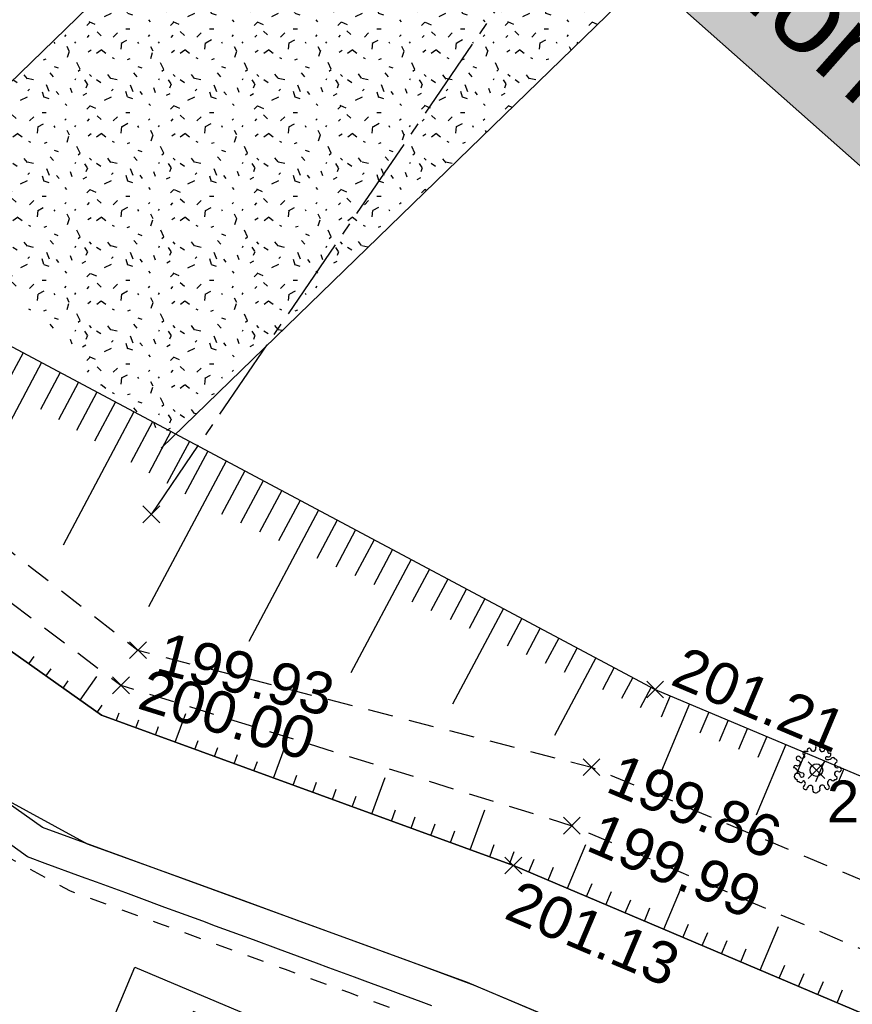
# Model space of a CAD drawing. Extents: x 1616800 to 1632437, y 2248456 to 2251974.
# Tile 131 of 256: x 1617706 to 1617726, y 2251672 to 2251696. Entities that reach past the tile are written whole.
import ezdxf
from ezdxf.enums import TextEntityAlignment as Align

# ---------------------------------------------------------------- set-up
doc = ezdxf.new("R2010")
doc.units = 0
doc.header["$LTSCALE"] = 2
doc.header["$PDMODE"] = 3
doc.header["$PDSIZE"] = 0.2
for name, pattern in [('Cadastre', [1.4499999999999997, 1, -0.15, 0.15, -0.15]), ('CONTINU', [0]), ('FOSSE', [0.5, 0.3, -0.2]), ('Grille', [0.4, 0.2, -0.2])]:
    doc.linetypes.add(name, pattern=pattern)
doc.layers.get('0').update_dxf_attribs({"linetype": 'CONTINUOUS'})
for name, color, linetype in [('0000-VALORIS-NOUE DERIV BASSIN', 7, 'CONTINUOUS'), ('0000-VALORIS-NOUE DERIV BASSIN EAU MAX RETENTION', 140, 'CONTINUOUS'), ('02-PAP-EP TEXTE POUR 2000°', 3, 'CONTINUOUS'), ('X-PTS TOPO-TEXTE TOPOALT', 8, 'CONTINUOUS'), ('X-PTS TOPO-TOPOPOINT', 8, 'CONTINUOUS'), ('Y-FDP TOPO-CADASTRE', 11, 'Cadastre'), ('Y-FDP TOPO-TOP_AXE_FOSSE', 8, 'CONTINUOUS'), ('Y-FDP TOPO-TOP_BARBULE', 8, 'CONTINUOUS'), ('Y-FDP TOPO-TOP_TALUS', 8, 'CONTINUOUS'), ('Y-FDP TOPO-TOP_VEGETATION', 8, 'CONTINUOUS'), ('Y-FDP TOPO-TOP_VEGETATION_symb', 8, 'CONTINUOUS')]:
    doc.layers.add(name, color=color, linetype=linetype)
doc.styles.get("Standard").update_dxf_attribs({"font": 'arial.ttf'})
doc.styles.add('TIME', font='times.ttf')

# ---------------------------------------------------------------- blocks, each defined once
blk = doc.blocks.new('TCPOINT')
at = {"color": 0}
blk.add_point((0, 0), dxfattribs=at)
at = {"layer": 'X-PTS TOPO-TEXTE TOPOALT'}
blk.add_attdef('ALT', text='', height=0.75, dxfattribs=at).set_placement((0.25, -0.25), align=Align.TOP_LEFT)
blk = doc.blocks.new('TCPOINT_C')
at = {"color": 0}
blk.add_point((0, 0), dxfattribs=at)
at = {"layer": 'X-PTS TOPO-TEXTE TOPOALT'}
blk.add_attdef('ALT', text='', height=0.75, dxfattribs=at).set_placement((0.5, 0.09), align=Align.MIDDLE_LEFT)
blk = doc.blocks.new('TCPOINT_2')
at = {"color": 0}
blk.add_point((0, 0), dxfattribs=at)
at = {"layer": 'X-PTS TOPO-TEXTE TOPOALT'}
blk.add_attdef('ALT', (0.25, 0.25), '', height=0.75, dxfattribs=at)
blk = doc.blocks.new('Arbre composé')
for centre, major_axis, ratio, start_param, end_param in [((-0.2896136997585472, 0.7935641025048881), (0.05432864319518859, 0.05432864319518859), 0.9999999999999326, 6.271119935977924, 9.712496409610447), ((-0.1280382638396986, 0.8559522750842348), (0.07562633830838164, 0.07562633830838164), 0.9999999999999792, 2.437810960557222, 4.160138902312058), ((-0.1280382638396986, 0.8559522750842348), (-0.07562633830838, 0.07562633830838), 0.9999999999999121, 2.589342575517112, 4.311670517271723), ((0.05250115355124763, 0.9290434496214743), (-0.06209929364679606, 0.06209929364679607), 0.9999999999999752, -0.8140494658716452, 1.170077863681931), ((0.05250115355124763, 0.9290434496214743), (0.062099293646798, 0.062099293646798), 0.999999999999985, 5.055804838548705, 7.039932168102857), ((0.2285577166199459, 0.8457325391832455), (-0.07562633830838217, 0.07562633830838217), 0.999999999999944, 0.343415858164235, 2.065743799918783), ((0.2285577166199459, 0.8457325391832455), (0.07562633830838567, 0.07562633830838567), 0.9999999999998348, 3.636540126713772, 5.358868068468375), ((0.366145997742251, 0.7505291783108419), (0.0610980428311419, 0.0610980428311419), 0.9999999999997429, 5.442006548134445, 7.443817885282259), ((-0.7195957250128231, 0.4692887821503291), (-0.06209929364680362, 0.06209929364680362), 0.9999999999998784, 0.261799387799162, 2.245926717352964), ((-0.7195957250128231, 0.4692887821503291), (-0.0620992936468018, 0.0620992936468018), 0.9999999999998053, 4.560857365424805, 6.544984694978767), ((-0.5626585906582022, 0.5846462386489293), (-0.07562633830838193, 0.07562633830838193), 0.9999999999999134, 1.419264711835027, 3.141592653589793), ((-0.447301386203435, 0.665506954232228), (-0.0620992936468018, 0.0620992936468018), 0.9999999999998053, -0.2617993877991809, 1.722327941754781), ((-0.4996294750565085, 0.550957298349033), (-0.0309633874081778, 0.0309633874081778), 0.999999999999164, 2.648001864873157, 5.490599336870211), ((-0.4400180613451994, 0.4013688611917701), (-0.2432619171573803, 0.2432619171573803), 0.9999999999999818, -1.122310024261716, -0.6360336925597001), ((0.4192620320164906, 0.4763941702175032), (-0.0438989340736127, 0.04389893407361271), 0.999999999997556, -1.123055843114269, 1.960792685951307), ((0.4545607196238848, 0.6468364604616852), (0.1620290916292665, 0.1620290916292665), 0.9999999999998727, 3.648866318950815, 4.555850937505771), ((0.4787964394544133, 0.6239062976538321), (-0.06865841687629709, 0.06865841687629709), 0.9999999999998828, 1.94323357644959, 4.662706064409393), ((0.5088452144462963, 0.7299753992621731), (0.0414231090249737, 0.0414231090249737), 0.9999999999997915, 2.084224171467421, 4.724816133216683), ((0.6601103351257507, 0.4095148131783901), (0.0620992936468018, 0.0620992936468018), 0.9999999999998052, 6.021385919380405, 8.005513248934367), ((0.7211339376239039, 0.3501887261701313), (-0.0737692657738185, 0.07376926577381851), 0.9999999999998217, 3.5456026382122, 5.353199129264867), ((-0.8192626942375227, 0.09732747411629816), (0.06209929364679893, 0.06209929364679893), 0.9999999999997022, 0.3720671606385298, 2.356194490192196), ((-0.923614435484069, -0.06238839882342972), (-0.1135394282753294, 0.1135394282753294), 0.9999999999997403, 4.443451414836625, 5.394657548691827), ((-0.7410300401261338, 0.2756984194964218), (-0.07562633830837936, 0.07562633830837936), 0.9999999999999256, 1.942863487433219, 3.665191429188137), ((-0.5037432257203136, 0.2468195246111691), (-0.2563195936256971, 0.2563195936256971), 0.9999999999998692, 1.472466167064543, 2.237887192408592), ((-0.7410300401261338, 0.2756984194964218), (0.07562633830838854, 0.07562633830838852), 0.9999999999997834, 5.235987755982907, 6.95831569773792), ((0, 0), (0.1767766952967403, 0.1767766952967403), 0.9999999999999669, 5.497787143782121, 11.78097245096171), ((0.8297325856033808, 0.2050560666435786), (-0.07562633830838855, 0.07562633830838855), 0.9999999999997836, -0.6751303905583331, 1.047197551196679), ((0.8297325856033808, 0.2050560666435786), (0.07562633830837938, 0.07562633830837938), 0.9999999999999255, 2.617993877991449, 4.340321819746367), ((0.9079657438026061, 0.02668461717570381), (0.06209929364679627, 0.06209929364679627), 0.9999999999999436, 5.49778714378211, 7.481914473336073), ((0.9079657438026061, 0.02668461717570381), (-0.06209929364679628, 0.06209929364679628), 0.9999999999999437, 1.942863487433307, 3.92699081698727), ((-0.7606958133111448, -0.2496649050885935), (-0.08673050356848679, 0.08673050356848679), 0.9999999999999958, 3.94773854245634, 8.650944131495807), ((-0.7286505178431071, -0.4091555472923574), (-0.03387803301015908, 0.03387803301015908), 0.9999999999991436, -0.09187731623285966, 2.941892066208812), ((-0.5739883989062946, -0.1926381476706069), (0.05947448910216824, 0.05947448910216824), 0.9999999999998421, 3.060826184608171, 6.736018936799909), ((0.5468065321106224, -0.4540595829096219), (-0.05650045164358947, 0.05650045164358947), 0.9999999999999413, -1.346849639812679, 0.6690354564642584), ((0.6601103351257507, -0.3344085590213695), (-0.0620992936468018, 0.0620992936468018), 0.9999999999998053, 1.419264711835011, 3.403392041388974), ((0.8297325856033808, -0.1516863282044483), (0.07562633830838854, 0.07562633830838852), 0.9999999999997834, 2.094395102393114, 3.816723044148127), ((0.8297325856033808, -0.1516863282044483), (-0.07562633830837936, 0.07562633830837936), 0.9999999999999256, -1.198729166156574, 0.5235987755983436), ((0.7385098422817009, -0.291945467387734), (0.06109804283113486, 0.06109804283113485), 0.9999999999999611, 3.899861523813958, 5.901672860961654), ((-0.6248838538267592, -0.4073668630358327), (-0.06209929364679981, 0.06209929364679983), 0.9999999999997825, 1.280345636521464, 3.264472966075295), ((-0.5118802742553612, -0.462955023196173), (0.03096338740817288, 0.03096338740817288), 0.9999999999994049, 5.760943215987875, 8.6035406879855), ((-0.4365467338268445, -0.6851705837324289), (0.06209929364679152, 0.06209929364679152), 0.9999999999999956, 1.390613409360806, 3.374740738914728), ((-0.547361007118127, -0.5249931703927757), (0.07562633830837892, 0.07562633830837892), 0.9999999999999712, 4.532206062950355, 6.254534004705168), ((-0.4365467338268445, -0.6851705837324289), (0.06209929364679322, 0.06209929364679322), 0.9999999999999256, 3.374740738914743, 5.358868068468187), ((-0.2436498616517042, -0.7121419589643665), (0.07562633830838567, 0.07562633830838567), 0.9999999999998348, 0.4949474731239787, 2.217275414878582), ((-0.2436498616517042, -0.7121419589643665), (-0.07562633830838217, 0.07562633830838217), 0.999999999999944, 3.485008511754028, 5.207336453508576), ((-0.06759328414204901, -0.7954523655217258), (0.062099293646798, 0.062099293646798), 0.999999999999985, 1.914212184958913, 3.898339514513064), ((0.05575071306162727, -0.7770127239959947), (-0.06209929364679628, 0.06209929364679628), 0.9999999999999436, 2.356194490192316, 4.34032181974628), ((0.2341214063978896, -0.6987795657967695), (-0.07562633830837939, 0.07562633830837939), 0.9999999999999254, -0.523598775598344, 1.198729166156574), ((0.2341214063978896, -0.6987795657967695), (0.07562633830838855, 0.07562633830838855), 0.9999999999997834, 5.608054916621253, 7.330382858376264), ((0.4277120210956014, -0.6773465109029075), (-0.06209929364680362, 0.06209929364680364), 0.9999999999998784, 0.8956659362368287, 2.879793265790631), ((0.5430692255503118, -0.5204088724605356), (-0.07562633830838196, 0.07562633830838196), 0.9999999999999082, 0, 1.722327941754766), ((0.4277120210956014, -0.6773465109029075), (-0.0620992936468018, 0.0620992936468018), 0.9999999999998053, 2.879793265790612, 4.863920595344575), ((-0.01787823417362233, -0.8008669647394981), (0.06896757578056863, 0.06896757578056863), 0.9999999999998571, 3.361879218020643, 4.78249034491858)]:
    blk.add_ellipse(centre, major_axis=major_axis, ratio=ratio, start_param=start_param, end_param=end_param)

msp = doc.modelspace()

# ---------------------------------------------------------------- hatches: boundary and pattern name
at = {"layer": 'Y-FDP TOPO-TOP_VEGETATION'}
h = msp.add_hatch(dxfattribs=at)
h.set_pattern_fill('HAIE', color=256, scale=2)
h.set_pattern_definition([(109.29004622, (1.40212, 0.0074318), (-12.00000000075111, 34.00000000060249), [0.120678, -42.2585622]), (161.565051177, (0.8664, 1.825), (-2.000000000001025, 2.721489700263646e-12), [0.12626, -6.19829532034]), (106.927513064, (0.7466, 1.865), (-7.999999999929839, 26.00000000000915), [0.13692, -47.9463411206]), (111.250505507, (0.8720399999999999, 0), (-3.999999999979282, 10.00000000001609), [0.17299, -38.4534258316]), (28.4429286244, (0.6042, 1.1642), (21.99999999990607, 11.99999999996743), [0.15552, -54.43385625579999]), (83.65980825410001, (0.587, 1.0104), (-5.666855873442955e-13, 2.000000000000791), [0.15476, -17.95601027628]), (28.07248693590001, (1.6701, 1.9105), (26.00000000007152, 14.0000000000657), [0.096834, -33.903166]), (69.44395478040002, (1.7556, 0.09287999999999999), (2.000000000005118, 6.000000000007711), [0.09739999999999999, -16.99060749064]), (122.905242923, (1.784, 0.18408), (-4.000000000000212, 5.999999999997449), [0.1153, -40.3816134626]), (135, (1.8809, 0.3607), (-2.00000000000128, 2.220446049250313e-16), [0.072554, -2.75587312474]), (156.250505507, (1.9892, 1.5972), (-31.99999999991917, 14.00000000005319), [0.15574, -54.470261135]), (45, (1.76696, 1.58004), (2.220446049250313e-16, 2.00000000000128), [0.112844, -2.71558312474]), (48.3664606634, (1.784, 1.2952), (14.00000000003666, 16.00000000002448), [0.06856, -24.0146291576]), (34.6951535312, (1.7954, 0.9420000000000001), (19.99999999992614, 13.99999999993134), [0.09009999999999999, -31.5326766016]), (128.290163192, (1.1, 1.9276), (-7.999999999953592, 10.0000000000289), [0.09224, -48.3226337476]), (72.2553283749, (1.3052, 0.8222), (14.00000000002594, 43.99999999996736), [0.14956, -52.34805899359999]), (115.346175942, (1.3508, 0.9646), (-2.000000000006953, 4.00000000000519), [0.11984, -41.92775208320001]), (115.016893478, (1.6076, 0.5318), (-1.999999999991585, 4.000000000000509), [0.17592, -32.9299707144]), (41.1859251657, (1.5618, 0.4918), (2.000000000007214, 2.000000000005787), [0.06054, -21.1997516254]), (63.4349488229, (1.48768, 0.28088), (7.683853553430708e-13, 2.000000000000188), [0.038226, -4.433909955]), (131.185925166, (0.9746, 0.355), (-2.000000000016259, 1.999999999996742), [0.12114, -21.1391516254]), (159.44395478, (1.08862, 0.56006), (-5.999999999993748, 2.000000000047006), [0.09740399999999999, -16.99060349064]), (19.7988763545, (0.7466, 0.7652), (21.99999999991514, 7.999999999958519), [0.06677999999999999, -53.0745410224]), (116.565051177, (1.00886, 1.14702), (-1.999999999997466, 2.00000000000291), [0.038226, -4.433909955]), (45, (1.24246, 1.31794), (2.220446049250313e-16, 2.00000000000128), [0.04837, -2.78005712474]), (56.30993247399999, (1.48188, 1.15838), (1.999999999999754, 3.999999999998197), [0.041158, -7.16994455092]), (131.185925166, (1.2882, 1.6656), (-2.000000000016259, 1.999999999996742), [0.06062000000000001, -21.1996716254]), (0, (0.7, 1.5), (0, 2), [0.1, -1.9]), (146.309932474, (0.10246, 0.2126), (-3.999999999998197, 1.999999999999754), [0.12314, -7.08796255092]), (143.130102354, (0.2222, 0.9133600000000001), (-5.999999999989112, 4.000000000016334), [0.142448, -9.857552]), (36.3843518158, (0, 0.91912), (7.999999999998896, 5.999999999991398), [0.134434, -47.06726088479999]), (136.73570459, (0.108186, 1.33496), (-32.00000000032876, 29.9999999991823), [0.133152, -46.55731811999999]), (25.70995378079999, (0.188, 1.7966), (3.999999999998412, 1.99999999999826), [0.18352, -59.749776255]), (127.405356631, (0.3418, 0.315), (-19.99999999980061, 26.00000000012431), [0.122, -42.679869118]), (45, (0.35894, 0.018788), (2.220446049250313e-16, 2.00000000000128), [0.056422, -2.77200512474]), (153.434948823, (0.42738, 0.7823399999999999), (-2.000000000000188, -2.722044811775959e-12), [0.05086999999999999, -4.421265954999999]), (167.471192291, (0.4958, 0.2808), (-10.00000000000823, 1.999999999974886), [0.15776, -18.28132891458]), (45, (0.4, 1.3), (2.220446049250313e-16, 2.00000000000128), [0.141422, -2.68700512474])])
h.paths.add_polyline_path([(1617722.666557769, 2251698.222247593), (1617716.556597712, 2251704.519002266), (1617703.443597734, 2251691.795002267), (1617709.55355779, 2251685.498247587)])

# ---------------------------------------------------------------- linework, layer by layer
at = {"layer": 'Y-FDP TOPO-CADASTRE', "elevation": 202.03, "flags": 128}
for points in [[(1617709.320443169, 2251683.914207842), (1617736.723033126, 2251723.99980919), (1617754.396131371, 2251749.852719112), (1617754.66924567, 2251750.252241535)], [(1617709.320443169, 2251683.914207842), (1617709.319392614, 2251683.915023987)]]:
    msp.add_lwpolyline(points, dxfattribs=at)
at = {"layer": 'Y-FDP TOPO-TOP_BARBULE'}
for p, q in [((1617706.254567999, 2251687.771652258), (1617705.804616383, 2251686.926380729)), ((1617706.69593076, 2251687.536707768), (1617705.163765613, 2251684.658408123)), ((1617707.137293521, 2251687.301763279), (1617706.667946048, 2251686.42005502)), ((1617707.578656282, 2251687.06681879), (1617707.099610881, 2251686.166892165)), ((1617708.020019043, 2251686.831874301), (1617707.531275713, 2251685.913729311)), ((1617708.461381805, 2251686.596929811), (1617707.962940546, 2251685.660566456)), ((1617708.902744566, 2251686.361985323), (1617707.208947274, 2251683.180046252)), ((1617709.344107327, 2251686.127040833), (1617708.826270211, 2251685.154240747)), ((1617709.785470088, 2251685.892096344), (1617709.257935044, 2251684.901077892)), ((1617710.22683285, 2251685.657151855), (1617709.689599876, 2251684.647915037)), ((1617710.668195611, 2251685.422207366), (1617710.121264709, 2251684.394752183)), ((1617711.109558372, 2251685.187262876), (1617709.254128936, 2251681.70168438)), ((1617711.550921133, 2251684.952318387), (1617710.995741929, 2251683.909368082)), ((1617711.992283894, 2251684.717373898), (1617711.450731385, 2251683.700022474)), ((1617712.433646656, 2251684.482429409), (1617711.905720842, 2251683.490676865)), ((1617712.875009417, 2251684.24748492), (1617712.360710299, 2251683.281331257)), ((1617713.316372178, 2251684.01254043), (1617711.647464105, 2251680.877357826)), ((1617713.757734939, 2251683.777595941), (1617713.270689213, 2251682.862640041)), ((1617714.199097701, 2251683.542651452), (1617713.72567867, 2251682.653294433)), ((1617714.640460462, 2251683.307706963), (1617714.180668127, 2251682.443948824)), ((1617715.081823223, 2251683.072762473), (1617714.635657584, 2251682.234603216)), ((1617715.523185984, 2251682.837817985), (1617714.081389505, 2251680.129283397)), ((1617715.964548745, 2251682.602873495), (1617715.545636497, 2251681.815912)), ((1617716.405911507, 2251682.367929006), (1617716.000625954, 2251681.606566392)), ((1617716.847274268, 2251682.132984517), (1617716.455615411, 2251681.397220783)), ((1617717.288637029, 2251681.898040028), (1617716.910604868, 2251681.187875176)), ((1617717.72999979, 2251681.663095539), (1617716.515314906, 2251679.381208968)), ((1617718.171362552, 2251681.428151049), (1617717.820583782, 2251680.769183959)), ((1617718.612725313, 2251681.19320656), (1617718.275573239, 2251680.559838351)), ((1617719.054088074, 2251680.958262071), (1617718.730562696, 2251680.350492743)), ((1617719.495450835, 2251680.723317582), (1617719.185552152, 2251680.141147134)), ((1617706.392381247, 2251680.341002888), (1617706.51914861, 2251680.520105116)), ((1617719.936813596, 2251680.488373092), (1617718.949240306, 2251678.633134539)), ((1617706.800497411, 2251680.052140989), (1617706.925340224, 2251680.228524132)), ((1617720.378176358, 2251680.253428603), (1617720.095531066, 2251679.722455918)), ((1617707.208613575, 2251679.763279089), (1617707.331531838, 2251679.936943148)), ((1617707.616729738, 2251679.47441719), (1617708.020042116, 2251680.044233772)), ((1617720.819539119, 2251680.018484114), (1617720.550520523, 2251679.51311031)), ((1617721.26090188, 2251679.783539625), (1617720.99946187, 2251679.292402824)), ((1617721.717391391, 2251679.580414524), (1617721.503619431, 2251679.072496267)), ((1617708.024845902, 2251679.18555529), (1617708.143915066, 2251679.353781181)), ((1617722.178237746, 2251679.386454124), (1617721.466203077, 2251677.694672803)), ((1617708.479568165, 2251678.985661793), (1617708.548778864, 2251679.175765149)), ((1617708.949399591, 2251678.814610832), (1617709.020562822, 2251679.010077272)), ((1617709.889062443, 2251678.472508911), (1617710.139290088, 2251679.159817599)), ((1617722.639084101, 2251679.192493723), (1617722.42563526, 2251678.685343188)), ((1617723.099930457, 2251678.998533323), (1617722.886643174, 2251678.49176665)), ((1617709.419231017, 2251678.643559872), (1617709.492346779, 2251678.844389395)), ((1617723.560776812, 2251678.804572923), (1617723.347651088, 2251678.298190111)), ((1617710.358893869, 2251678.30145795), (1617710.435914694, 2251678.51301364)), ((1617724.021623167, 2251678.610612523), (1617723.808659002, 2251678.104613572)), ((1617710.828725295, 2251678.13040699), (1617710.907698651, 2251678.347325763)), ((1617712.238219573, 2251677.617254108), (1617712.520989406, 2251678.393947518)), ((1617724.482469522, 2251678.416652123), (1617723.773127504, 2251676.731268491)), ((1617711.298556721, 2251677.95935603), (1617711.379482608, 2251678.181637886)), ((1617724.943315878, 2251678.222691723), (1617724.730674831, 2251677.717460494)), ((1617725.404162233, 2251678.028731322), (1617725.191682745, 2251677.523883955)), ((1617711.768388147, 2251677.788305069), (1617711.851266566, 2251678.015950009)), ((1617725.865008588, 2251677.834770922), (1617725.65269066, 2251677.330307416)), ((1617712.708050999, 2251677.446203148), (1617712.79483448, 2251677.684574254)), ((1617714.587376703, 2251676.761999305), (1617714.902688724, 2251677.628077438)), ((1617713.177882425, 2251677.275152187), (1617713.266618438, 2251677.518886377)), ((1617713.647713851, 2251677.104101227), (1617713.738402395, 2251677.3531985)), ((1617714.117545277, 2251676.933050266), (1617714.210186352, 2251677.187510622)), ((1617715.057208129, 2251676.590948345), (1617715.153754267, 2251676.856134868)), ((1617716.936533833, 2251675.906744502), (1617717.284388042, 2251676.862207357)), ((1617715.527039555, 2251676.419897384), (1617715.625538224, 2251676.690446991)), ((1617715.996870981, 2251676.248846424), (1617716.097322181, 2251676.524759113)), ((1617716.466702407, 2251676.077795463), (1617716.569106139, 2251676.359071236)), ((1617717.406365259, 2251675.735693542), (1617717.512674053, 2251676.027695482)), ((1617719.259097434, 2251674.983939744), (1617719.702137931, 2251676.029055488)), ((1617717.876196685, 2251675.564642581), (1617717.984458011, 2251675.862007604)), ((1617718.338407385, 2251675.374234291), (1617718.466580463, 2251675.676589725)), ((1617718.79875241, 2251675.179087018), (1617718.931592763, 2251675.492452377)), ((1617719.719442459, 2251674.78879247), (1617719.852274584, 2251675.102138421)), ((1617721.560822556, 2251674.008203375), (1617722.002529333, 2251675.050172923)), ((1617720.179787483, 2251674.593645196), (1617720.312539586, 2251674.906802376)), ((1617720.640132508, 2251674.398497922), (1617720.772804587, 2251674.71146633)), ((1617721.100477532, 2251674.203350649), (1617721.233069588, 2251674.516130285)), ((1617722.021167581, 2251673.813056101), (1617722.153599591, 2251674.125458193)), ((1617723.862547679, 2251673.032467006), (1617724.302920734, 2251674.071290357)), ((1617722.481512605, 2251673.617908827), (1617722.613864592, 2251673.930122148)), ((1617722.94185763, 2251673.422761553), (1617723.074129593, 2251673.734786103)), ((1617723.402202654, 2251673.22761428), (1617723.534394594, 2251673.539450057)), ((1617724.322892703, 2251672.837319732), (1617724.454924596, 2251673.148777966)), ((1617724.783237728, 2251672.642172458), (1617724.915189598, 2251672.95344192)), ((1617725.243582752, 2251672.447025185), (1617725.375454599, 2251672.758105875)), ((1617725.703927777, 2251672.251877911), (1617725.8357196, 2251672.562769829))]:
    msp.add_line(p, q, dxfattribs=at)
at = {"layer": 'Y-FDP TOPO-TOP_VEGETATION', "elevation": 201.34, "flags": 128}
for points in [[(1617716.556597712, 2251704.519002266), (1617703.443597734, 2251691.795002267)], [(1617722.666557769, 2251698.222247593), (1617709.55355779, 2251685.498247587)]]:
    msp.add_lwpolyline(points, dxfattribs=at)

# ---------------------------------------------------------------- block references
at = {"layer": 'X-PTS TOPO-TOPOPOINT', "rotation": 331.2218633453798}
msp.add_blockref('TCPOINT', (1617709.318743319, 2251683.914188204), dxfattribs=at)
at = {"layer": 'X-PTS TOPO-TOPOPOINT'}
ref = msp.add_blockref('TCPOINT_C', (1617708.999597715, 2251680.668002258, 199.93), dxfattribs=dict(at, rotation=345.5588199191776))
ref.add_attrib('ALT', '199.93', dxfattribs={"layer": 'X-PTS TOPO-TEXTE TOPOALT', "height": 1, "rotation": 345.5588199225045}).set_placement((1617709.506244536, 2251680.630465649, 199.93), align=Align.MIDDLE_LEFT)
ref = msp.add_blockref('TCPOINT_2', (1617721.359597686, 2251679.731002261, 201.21), dxfattribs=dict(at, rotation=337.1748128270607))
ref.add_attrib('ALT', '201.21', (1617721.687001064, 2251679.864445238, 201.21), dxfattribs={"layer": 'X-PTS TOPO-TEXTE TOPOALT', "height": 1, "rotation": 337.1748127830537})
ref = msp.add_blockref('TCPOINT_C', (1617708.593597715, 2251679.832002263, 200), dxfattribs=dict(at, rotation=342.7180704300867))
ref.add_attrib('ALT', '200.00', dxfattribs={"layer": 'X-PTS TOPO-TEXTE TOPOALT', "height": 1, "rotation": 342.7180705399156}).set_placement((1617709.097761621, 2251679.769402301, 200), align=Align.MIDDLE_LEFT)
ref = msp.add_blockref('TCPOINT_C', (1617719.833597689, 2251677.878002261, 199.86), dxfattribs=dict(at, rotation=337.3736638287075))
ref.add_attrib('ALT', '199.86', dxfattribs={"layer": 'X-PTS TOPO-TEXTE TOPOALT', "height": 1, "rotation": 337.3736635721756}).set_placement((1617720.329739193, 2251677.768715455, 199.86), align=Align.MIDDLE_LEFT)
ref = msp.add_blockref('TCPOINT', (1617725.209597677, 2251677.806002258, 201.27), dxfattribs=at)
ref.add_attrib('ALT', '201.27', dxfattribs={"layer": 'X-PTS TOPO-TEXTE TOPOALT', "height": 1, "rotation": 3.735234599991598e-07}).set_placement((1617725.459597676, 2251677.556002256, 201.27), align=Align.TOP_LEFT)
ref = msp.add_blockref('TCPOINT_C', (1617719.367597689, 2251676.480002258, 199.99), dxfattribs=dict(at, rotation=336.9292757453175))
ref.add_attrib('ALT', '199.99', dxfattribs={"layer": 'X-PTS TOPO-TEXTE TOPOALT', "height": 1, "rotation": 336.9292759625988}).set_placement((1617719.862876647, 2251676.366870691, 199.99), align=Align.MIDDLE_LEFT)
ref = msp.add_blockref('TCPOINT', (1617717.968597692, 2251675.531002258, 201.13), dxfattribs=dict(at, rotation=337.0271718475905))
ref.add_attrib('ALT', '201.13', dxfattribs={"layer": 'X-PTS TOPO-TEXTE TOPOALT', "height": 1, "rotation": 337.0271716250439}).set_placement((1617718.101196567, 2251675.203256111, 201.13), align=Align.TOP_LEFT)
at = {"layer": 'Y-FDP TOPO-TOP_VEGETATION_symb', "xscale": 0.5999999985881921, "yscale": 0.5999999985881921}
msp.add_blockref('Arbre composé', (1617725.209597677, 2251677.806002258, 201.34), dxfattribs=at)

# ---------------------------------------------------------------- texts
at = {"layer": '0000-VALORIS-NOUE DERIV BASSIN EAU MAX RETENTION', "insert": (1617711.101068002, 2251668.829312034), "char_height": 0.8, "attachment_point": 5, "rotation": 337.237810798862, "style": 'TIME', "bg_fill": 19, "box_fill_scale": 1.52, "bg_fill_color": 256, "bg_fill_transparency": 0}
msp.add_mtext_dynamic_manual_height_columns('\\A1;{\\fTimes New Roman|b1|i0|c0|p18;\\LNoue2 :\\P}V{\\H0.7x;\\S^ utile;}=186m{\\H0.7x;\\S3^ ;}\\PZ{\\H0.7x;\\S^ fuite;}=199.98\\PZ{\\H0.7x;\\S^ PHE;}=200.38', width=6.48940540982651, gutter_width=10, heights=[0], dxfattribs=at)

# ---------------------------------------------------------------- next in the draw order: linework, layer by layer
at = {"layer": '0000-VALORIS-NOUE DERIV BASSIN', "linetype": 'Grille', "flags": 128}
msp.add_lwpolyline([(1617757.170932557, 2251654.785535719), (1617756.814913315, 2251654.922560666), (1617755.017805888, 2251655.614250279), (1617753.220710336, 2251656.305970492), (1617751.423626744, 2251656.99772127), (1617749.6265552, 2251657.689502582), (1617747.829495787, 2251658.381314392), (1617746.032448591, 2251659.073156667), (1617744.451146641, 2251659.743263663), (1617742.869862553, 2251660.413414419), (1617741.288596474, 2251661.083608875), (1617739.70734855, 2251661.753846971), (1617738.126118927, 2251662.424128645), (1617736.284738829, 2251663.20471774), (1617734.443358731, 2251663.985306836), (1617732.601978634, 2251664.765895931), (1617730.760598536, 2251665.546485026), (1617728.919218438, 2251666.327074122), (1617727.07783834, 2251667.107663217), (1617725.236458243, 2251667.888252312), (1617723.395078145, 2251668.668841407), (1617721.553698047, 2251669.449430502), (1617719.71231795, 2251670.230019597), (1617718.142477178, 2251670.895499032), (1617716.572636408, 2251671.560978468), (1617715.408576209, 2251671.99334069), (1617714.037093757, 2251672.492654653), (1617712.524618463, 2251673.043299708), (1617711.012143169, 2251673.593944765), (1617709.499667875, 2251674.144589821), (1617708.442306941, 2251674.529541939), (1617707.384946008, 2251674.91449406), (1617704.864240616, 2251676.277019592), (1617703.424704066, 2251677.295913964), (1617701.964629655, 2251678.329344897), (1617700.923603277, 2251679.066176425), (1617699.505864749, 2251680.069670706), (1617698.088153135, 2251681.073202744), (1617696.670468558, 2251682.07677245), (1617695.252811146, 2251683.080379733), (1617694.003525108, 2251684.015224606), (1617692.754266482, 2251684.950106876), (1617691.505035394, 2251685.88502645), (1617690.255831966, 2251686.819983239), (1617688.846168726, 2251687.875067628), (1617687.436505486, 2251688.930152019), (1617686.202288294, 2251689.853921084), (1617684.713749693, 2251690.968040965), (1617683.824709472, 2251691.633456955), (1617682.935669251, 2251692.298872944), (1617682.935635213, 2251692.29889842)], dxfattribs=at)
at = {"layer": '0000-VALORIS-NOUE DERIV BASSIN', "flags": 128}
msp.add_lwpolyline([(1617718.610830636, 2251672.000327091), (1617717.040989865, 2251672.665806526), (1617715.819098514, 2251673.120936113), (1617714.447616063, 2251673.620250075), (1617712.935140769, 2251674.170895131), (1617711.422665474, 2251674.721540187), (1617709.910190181, 2251675.272185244), (1617708.852829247, 2251675.657137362), (1617707.795468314, 2251676.042089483), (1617705.557509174, 2251677.256498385), (1617704.117972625, 2251678.275392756), (1617702.657898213, 2251679.308823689), (1617701.616871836, 2251680.045655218), (1617700.202383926, 2251681.046840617), (1617698.78791524, 2251682.048052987), (1617697.373465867, 2251683.049292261), (1617695.959035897, 2251684.050558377), (1617694.712969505, 2251684.983051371), (1617693.466922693, 2251685.915571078)], dxfattribs=at)
at = {"layer": '0000-VALORIS-NOUE DERIV BASSIN'}
for points in [[(1617895.271597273, 2251584.390004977, 201.9199990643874), (1617880.078597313, 2251593.661004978, 202.0299978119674), (1617866.909597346, 2251600.776004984, 201.8999984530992), (1617851.710597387, 2251610.997004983, 201.9299972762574), (1617828.547597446, 2251624.329004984, 201.7499982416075), (1617812.987597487, 2251633.215004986, 201.4699980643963), (1617796.743597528, 2251642.570004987, 201.4099974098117), (1617779.045597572, 2251650.110004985, 201.1999982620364), (1617761.231597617, 2251657.723004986, 201.0899976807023), (1617747.60659765, 2251662.967004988, 201.2599977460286), (1617717.968597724, 2251675.531004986, 201.1299977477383), (1617708.124761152, 2251679.114838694, 201.0893891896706), (1617697.724597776, 2251686.476004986, 201.0399977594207), (1617680.128597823, 2251699.646004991, 200.8199968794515), (1617666.591597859, 2251709.51800499, 200.8299965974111)], [(1617893.675416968, 2251581.849582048, 201.9199990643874), (1617878.583212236, 2251591.059075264, 202.0299978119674), (1617865.355905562, 2251598.205577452, 201.8999984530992), (1617850.123349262, 2251608.449143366, 201.9299972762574), (1617827.055460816, 2251621.726399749, 201.7499982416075), (1617811.495136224, 2251630.612585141, 201.4699980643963), (1617795.402280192, 2251639.880540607, 201.4099974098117), (1617777.868206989, 2251647.35070177, 201.1999982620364), (1617760.102962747, 2251654.942865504, 201.0899976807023), (1617746.482047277, 2251660.185293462, 201.2599977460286), (1617716.869265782, 2251672.738602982, 201.1299977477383), (1617706.720178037, 2251676.433569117, 201.0893891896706), (1617695.958879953, 2251684.050344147, 201.0399977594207), (1617678.345876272, 2251697.233070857, 200.8199968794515), (1617664.733063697, 2251707.160358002, 200.8299965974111)]]:
    msp.add_polyline3d(points, dxfattribs=at)
at = {"layer": '0000-VALORIS-NOUE DERIV BASSIN EAU MAX RETENTION', "elevation": 200.3756055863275, "flags": 128}
msp.add_lwpolyline([(1617716.020288, 2251672.181062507), (1617715.764369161, 2251672.275416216), (1617715.225800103, 2251672.473473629), (1617714.967909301, 2251672.568555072), (1617714.431315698, 2251672.765887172), (1617714.171450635, 2251672.861697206), (1617713.563281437, 2251673.085352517), (1617713.265128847, 2251673.195279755), (1617712.659523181, 2251673.417993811), (1617712.358808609, 2251673.528866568), (1617711.755769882, 2251673.750638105), (1617711.452489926, 2251673.86245765), (1617710.852021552, 2251674.083285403), (1617710.546172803, 2251674.196053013), (1617709.948278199, 2251674.41593571), (1617709.639857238, 2251674.52965266), (1617709.026702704, 2251674.755148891), (1617708.706314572, 2251674.873279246), (1617708.0086473, 2251675.129858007), (1617707.65220838, 2251675.261281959), (1617706.784115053, 2251675.580540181), (1617706.356008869, 2251675.738390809), (1617705.658460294, 2251676.235536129)], dxfattribs=at)
at = {"layer": 'Y-FDP TOPO-TOP_AXE_FOSSE', "linetype": 'FOSSE', "elevation": 201.34, "flags": 128}
for points in [[(1617601.818598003, 2251762.922002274), (1617610.150597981, 2251756.636002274), (1617629.627597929, 2251741.988002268), (1617650.727597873, 2251727.848002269), (1617668.452597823, 2251710.915002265), (1617681.620597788, 2251701.676002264), (1617699.013597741, 2251688.410002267), (1617708.999597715, 2251680.668002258), (1617719.833597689, 2251677.878002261), (1617748.751597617, 2251665.825002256), (1617762.345597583, 2251660.092002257), (1617781.043597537, 2251652.93400226), (1617799.003597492, 2251644.975002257), (1617815.38059745, 2251635.767002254), (1617830.319597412, 2251628.053002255), (1617853.917597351, 2251613.386002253), (1617868.613597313, 2251605.049002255), (1617881.535597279, 2251596.854002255), (1617897.564597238, 2251587.866002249), (1617911.504597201, 2251578.556002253), (1617923.204597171, 2251571.798002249), (1617941.691597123, 2251560.35400225), (1617955.816597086, 2251551.523002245), (1617969.378597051, 2251543.574002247), (1617981.85459702, 2251538.005002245), (1617999.472596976, 2251530.796002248), (1618011.215596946, 2251524.710002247), (1618031.496596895, 2251514.802002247), (1618044.300596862, 2251508.569002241), (1618060.309596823, 2251501.695002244), (1618069.909596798, 2251496.606002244), (1618077.13959678, 2251493.691002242), (1618078.395596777, 2251492.785002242), (1618078.395596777, 2251492.785002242)], [(1617600.619598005, 2251761.017002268), (1617609.018597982, 2251754.940002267), (1617628.56959793, 2251740.86300227), (1617649.577597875, 2251726.580002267), (1617667.153597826, 2251709.962002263), (1617698.465597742, 2251687.431002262), (1617708.593597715, 2251679.832002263), (1617719.367597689, 2251676.480002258), (1617748.165597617, 2251664.214002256), (1617780.058597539, 2251651.492002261), (1617797.850597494, 2251643.441002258), (1617814.451597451, 2251634.395002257), (1617829.322597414, 2251626.401002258), (1617852.737597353, 2251612.188002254), (1617867.927597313, 2251602.952002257), (1617881.223597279, 2251595.19500225), (1617896.700597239, 2251586.358002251), (1617910.628597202, 2251577.16800225), (1617921.471597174, 2251570.879002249), (1617940.771597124, 2251559.213002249), (1617954.742597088, 2251550.028002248), (1617968.640597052, 2251542.538002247), (1617981.37759702, 2251536.875002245), (1617998.681596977, 2251529.020002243), (1618010.600596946, 2251523.098002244), (1618031.399596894, 2251513.411002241), (1618043.842596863, 2251507.316002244), (1618060.112596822, 2251499.876002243), (1618069.566596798, 2251494.908002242), (1618076.175596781, 2251492.383002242), (1618078.395596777, 2251492.785002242), (1618078.254596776, 2251490.490002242)]]:
    msp.add_lwpolyline(points, dxfattribs=at)
at = {"layer": 'Y-FDP TOPO-TOP_TALUS', "elevation": 201.34, "flags": 128}
msp.add_lwpolyline([(1617616.266597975, 2251770.213002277), (1617610.337597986, 2251766.397002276), (1617605.097597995, 2251761.617002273), (1617610.60459798, 2251757.885002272), (1617630.901597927, 2251743.638002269), (1617651.587597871, 2251728.738002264), (1617670.54359782, 2251713.140002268), (1617683.153597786, 2251703.762002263), (1617700.781597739, 2251690.685002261), (1617721.359597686, 2251679.731002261), (1617750.403597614, 2251667.507002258), (1617763.004597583, 2251662.13700226), (1617782.189597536, 2251654.735002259), (1617799.875597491, 2251646.37300226), (1617816.18859745, 2251637.540002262), (1617831.239597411, 2251629.029002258), (1617854.87059735, 2251615.354002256), (1617869.052597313, 2251606.843002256), (1617882.889597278, 2251598.861002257), (1617898.676597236, 2251588.99800225), (1617912.862597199, 2251580.258002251), (1617924.412597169, 2251573.443002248), (1617942.702597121, 2251562.063002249), (1617952.77620607, 2251556.124423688)], dxfattribs=at)
at = {"layer": 'Y-FDP TOPO-TOP_TALUS', "linetype": 'CONTINU', "elevation": 201.34, "flags": 128}
msp.add_lwpolyline([(1617599.852598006, 2251760.695002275), (1617608.791597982, 2251754.25100227), (1617627.690597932, 2251740.029002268), (1617648.431597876, 2251724.971002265), (1617666.591597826, 2251709.518002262), (1617680.12859779, 2251699.646002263), (1617680.12859779, 2251699.646002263), (1617697.724597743, 2251686.476002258), (1617708.124761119, 2251679.114835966), (1617717.968597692, 2251675.531002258), (1617747.606597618, 2251662.96700226), (1617761.231597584, 2251657.723002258), (1617761.231597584, 2251657.723002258), (1617779.04559754, 2251650.110002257), (1617790.945842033, 2251645.04005981)], dxfattribs=at)

# ---------------------------------------------------------------- next in the draw order: texts
at = {"layer": '0000-VALORIS-NOUE DERIV BASSIN EAU MAX RETENTION', "insert": (1617711.101068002, 2251668.829312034), "char_height": 0.8, "attachment_point": 5, "rotation": 337.237810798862, "style": 'TIME', "bg_fill": 19, "box_fill_scale": 1.52, "bg_fill_color": 256, "bg_fill_transparency": 0}
msp.add_mtext_dynamic_manual_height_columns('\\A1;{\\fTimes New Roman|b1|i0|c0|p18;\\LNoue2 :\\P}V{\\H0.7x;\\S^ utile;}=186m{\\H0.7x;\\S3^ ;}\\PZ{\\H0.7x;\\S^ fuite;}=199.98\\PZ{\\H0.7x;\\S^ PHE;}=200.38', width=6.48940540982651, gutter_width=10, heights=[0], dxfattribs=at)

# ---------------------------------------------------------------- next in the draw order: linework, layer by layer
at = {"layer": '0000-VALORIS-NOUE DERIV BASSIN EAU MAX RETENTION', "elevation": 200.3756055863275, "flags": 128}
msp.add_lwpolyline([(1617716.020288, 2251672.181062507), (1617715.764369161, 2251672.275416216), (1617715.225800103, 2251672.473473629), (1617714.967909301, 2251672.568555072), (1617714.431315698, 2251672.765887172), (1617714.171450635, 2251672.861697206), (1617713.563281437, 2251673.085352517), (1617713.265128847, 2251673.195279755), (1617712.659523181, 2251673.417993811), (1617712.358808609, 2251673.528866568), (1617711.755769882, 2251673.750638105), (1617711.452489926, 2251673.86245765), (1617710.852021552, 2251674.083285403), (1617710.546172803, 2251674.196053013), (1617709.948278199, 2251674.41593571), (1617709.639857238, 2251674.52965266), (1617709.026702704, 2251674.755148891), (1617708.706314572, 2251674.873279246), (1617708.0086473, 2251675.129858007), (1617707.65220838, 2251675.261281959), (1617706.784115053, 2251675.580540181), (1617706.356008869, 2251675.738390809), (1617705.658460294, 2251676.235536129)], dxfattribs=at)

# ---------------------------------------------------------------- next in the draw order: texts
at = {"layer": '02-PAP-EP TEXTE POUR 2000°', "insert": (1617717.785240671, 2251708.210962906, 199.9525813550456), "char_height": 2, "attachment_point": 1, "rotation": 318.4371394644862, "bg_fill": 17, "box_fill_scale": 1.5, "bg_fill_color": 255, "bg_fill_transparency": 0}
msp.add_mtext_dynamic_manual_height_columns('Rejet des EP du fossé projeté dans canal de dérivation tête de buse - fe : 201.60 ', width=51.43544354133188, gutter_width=12.5, heights=[0], dxfattribs=at)

doc.saveas('drawing.dxf')
